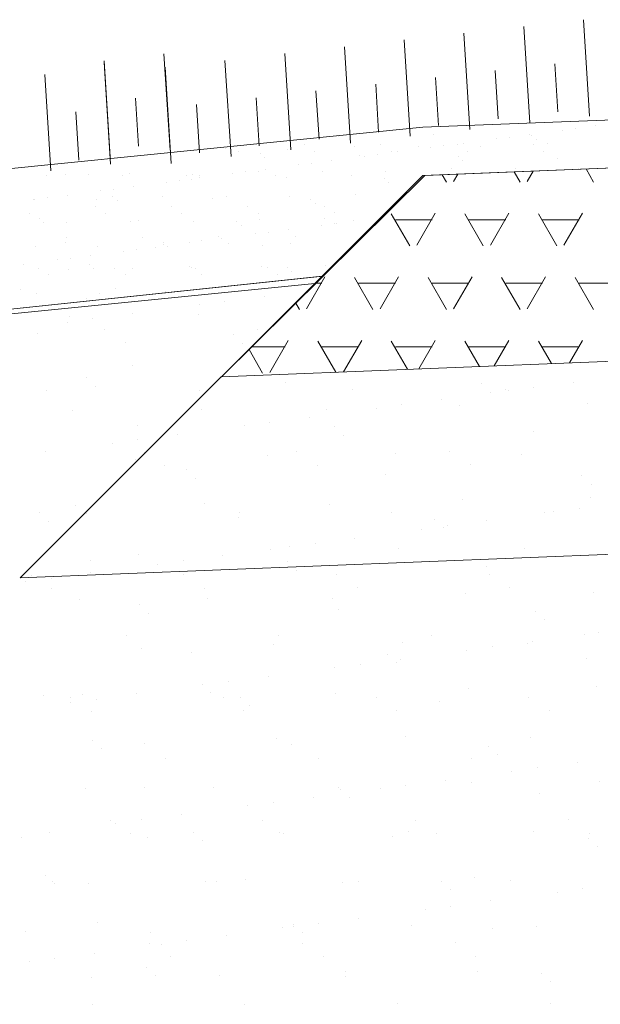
# Model space of a CAD drawing. Header units: metres. Extents: x 561538 to 562530, y 6580867 to 6581188.
# Tile 21 of 78: x 562502.81 to 562503.412, y 6580871.122 to 6580872.143. Entities that reach past the tile are written whole.
import ezdxf

# ---------------------------------------------------------------- set-up
doc = ezdxf.new("R2010")
doc.units = ezdxf.units.M
doc.layers.add('KLM_horisontaal', color=154, linetype='Continuous', lineweight=9)
doc.layers.add('KLM_lõige', color=7, linetype='Continuous', lineweight=9)

msp = doc.modelspace()

# ---------------------------------------------------------------- linework, layer by layer
at = {"layer": 'KLM_horisontaal', "color": 0}
for p, q in [((562503.4777, 6580872.0414), (562503.2277, 6580872.0314)), ((562503.2277, 6580872.0314), (562501.9677, 6580871.9054)), ((562503.4797, 6580871.9915), (562503.2297, 6580871.9815)), ((562503.2277, 6580871.9814), (562502.8107, 6580871.5644)), ((562503.1158, 6580871.8695), (562501.9677, 6580871.7547)), ((562503.4877, 6580871.7916), (562503.0192, 6580871.7729)), ((562503.4957, 6580871.5918), (562502.8107, 6580871.5644))]:
    msp.add_line(p, q, dxfattribs=at)
at = {"layer": 'KLM_lõige', "color": 3}
for p, q in [((562503.4004, 6580872.0431), (562503.3941, 6580872.1429)), ((562503.4004, 6580872.0431), (562503.3941, 6580872.1429)), ((562503.3385, 6580872.0361), (562503.3322, 6580872.1359)), ((562503.3385, 6580872.0361), (562503.3322, 6580872.1359)), ((562503.2147, 6580872.0221), (562503.2085, 6580872.1219)), ((562503.2147, 6580872.0221), (562503.2085, 6580872.1219)), ((562503.2766, 6580872.0291), (562503.2703, 6580872.1289)), ((562503.2766, 6580872.0291), (562503.2703, 6580872.1289)), ((562503.1529, 6580872.015), (562503.1466, 6580872.1148)), ((562503.1529, 6580872.015), (562503.1466, 6580872.1148)), ((562502.904, 6580872.0005), (562502.8977, 6580872.1003)), ((562502.9659, 6580872.0076), (562502.9596, 6580872.1074)), ((562503.0291, 6580872.001), (562503.0228, 6580872.1008)), ((562503.0291, 6580872.001), (562503.0228, 6580872.1008)), ((562503.091, 6580872.008), (562503.0847, 6580872.1078)), ((562503.091, 6580872.008), (562503.0847, 6580872.1078)), ((562502.9038, 6580871.9989), (562502.8975, 6580872.0988)), ((562502.9043, 6580871.9933), (562502.898, 6580872.0931)), ((562502.9672, 6580871.994), (562502.9609, 6580872.0938)), ((562503.3058, 6580872.0403), (562503.3027, 6580872.0902)), ((562503.3677, 6580872.0473), (562503.3645, 6580872.0972)), ((562502.8424, 6580871.9863), (562502.8361, 6580872.0861)), ((562502.8424, 6580871.9863), (562502.8361, 6580872.0861)), ((562503.2439, 6580872.0332), (562503.2408, 6580872.0831)), ((562503.1202, 6580872.0192), (562503.117, 6580872.0691)), ((562503.182, 6580872.0262), (562503.1789, 6580872.0761)), ((562502.9332, 6580872.0117), (562502.93, 6580872.0616)), ((562503.0583, 6580872.0122), (562503.0551, 6580872.0621)), ((562502.9964, 6580872.0051), (562502.9932, 6580872.055)), ((562502.8715, 6580871.9975), (562502.8684, 6580872.0474))]:
    msp.add_line(p, q, dxfattribs=at)
at = {"layer": 'KLM_lõige', "color": 34}
for p, q in [((562503.4777, 6580872.0414), (562503.2277, 6580872.0314)), ((562503.2277, 6580872.0314), (562501.9677, 6580871.9054)), ((562503.3726, 6580872.0286), (562503.3726, 6580872.0286)), ((562503.3859, 6580872.0303), (562503.3859, 6580872.0303)), ((562503.3872, 6580872.0377), (562503.3872, 6580872.0377)), ((562503.4065, 6580872.033), (562503.4065, 6580872.033)), ((562503.1405, 6580872.022), (562503.1405, 6580872.022)), ((562503.2389, 6580872.024), (562503.2389, 6580872.024)), ((562503.3043, 6580872.0196), (562503.3043, 6580872.0196)), ((562503.3175, 6580872.0213), (562503.3175, 6580872.0213)), ((562503.3381, 6580872.024), (562503.3381, 6580872.024)), ((562503.3406, 6580872.0231), (562503.3406, 6580872.0231)), ((562503.3452, 6580872.0188), (562503.3452, 6580872.0188)), ((562503.0229, 6580872.009), (562503.0229, 6580872.009)), ((562503.0879, 6580872.0087), (562503.0879, 6580872.0087)), ((562503.105, 6580872.0131), (562503.105, 6580872.0131)), ((562503.1565, 6580872.0112), (562503.1565, 6580872.0112)), ((562503.1841, 6580872.0132), (562503.1841, 6580872.0132)), ((562503.223, 6580872.012), (562503.223, 6580872.012)), ((562503.2359, 6580872.0105), (562503.2359, 6580872.0105)), ((562503.2491, 6580872.0123), (562503.2491, 6580872.0123)), ((562503.2632, 6580872.0133), (562503.2632, 6580872.0133)), ((562503.2698, 6580872.015), (562503.2698, 6580872.015)), ((562503.288, 6580872.0117), (562503.288, 6580872.0117)), ((562503.3423, 6580872.0135), (562503.3423, 6580872.0135)), ((562503.3566, 6580872.0142), (562503.3566, 6580872.0142)), ((562503.0366, 6580872.0061), (562503.0366, 6580872.0061)), ((562503.0594, 6580872.004), (562503.0594, 6580872.004)), ((562503.0641, 6580871.9997), (562503.0641, 6580871.9997)), ((562503.1157, 6580872.0062), (562503.1157, 6580872.0062)), ((562503.1626, 6580872.0017), (562503.1626, 6580872.0017)), ((562503.1675, 6580872.0015), (562503.1675, 6580872.0015)), ((562503.1807, 6580872.0033), (562503.1807, 6580872.0033)), ((562503.1948, 6580872.0064), (562503.1948, 6580872.0064)), ((562503.2014, 6580872.006), (562503.2014, 6580872.006)), ((562503.2642, 6580872.0008), (562503.2642, 6580872.0008)), ((562503.2739, 6580872.0065), (562503.2739, 6580872.0065)), ((562503.353, 6580872.0067), (562503.353, 6580872.0067)), ((562503.3673, 6580871.9986), (562503.3673, 6580871.9986)), ((562503.0647, 6580871.988), (562503.0647, 6580871.988)), ((562503.0992, 6580871.9925), (562503.0992, 6580871.9925)), ((562503.1124, 6580871.9943), (562503.1124, 6580871.9943)), ((562503.133, 6580871.997), (562503.133, 6580871.997)), ((562503.2277, 6580871.9814), (562503.4797, 6580871.9915)), ((562503.2573, 6580871.9882), (562503.2573, 6580871.9882)), ((562503.2689, 6580871.9966), (562503.2689, 6580871.9966)), ((562503.3238, 6580871.989), (562503.3238, 6580871.989)), ((562503.3888, 6580871.9887), (562503.3888, 6580871.9887)), ((562502.8379, 6580871.9811), (562502.8379, 6580871.9811)), ((562502.8572, 6580871.9822), (562502.8572, 6580871.9822)), ((562502.8814, 6580871.9825), (562502.8814, 6580871.9825)), ((562502.917, 6580871.9812), (562502.917, 6580871.9812)), ((562502.9237, 6580871.983), (562502.9237, 6580871.983)), ((562502.9831, 6580871.9817), (562502.9831, 6580871.9817)), ((562502.9878, 6580871.9774), (562502.9878, 6580871.9774)), ((562502.9887, 6580871.9827), (562502.9887, 6580871.9827)), ((562502.9961, 6580871.9814), (562502.9961, 6580871.9814)), ((562502.9963, 6580871.979), (562502.9963, 6580871.979)), ((562503.0308, 6580871.9835), (562503.0308, 6580871.9835)), ((562503.044, 6580871.9853), (562503.044, 6580871.9853)), ((562503.0573, 6580871.9852), (562503.0573, 6580871.9852)), ((562503.0752, 6580871.9815), (562503.0752, 6580871.9815)), ((562503.0862, 6580871.9794), (562503.0862, 6580871.9794)), ((562503.1234, 6580871.8771), (562503.2277, 6580871.9814)), ((562503.1238, 6580871.986), (562503.1238, 6580871.986)), ((562503.1543, 6580871.9817), (562503.1543, 6580871.9817)), ((562503.1878, 6580871.9785), (562503.1878, 6580871.9785)), ((562503.1887, 6580871.9857), (562503.1887, 6580871.9857)), ((562503.2334, 6580871.9818), (562503.2334, 6580871.9818)), ((562502.9073, 6580871.9673), (562502.9073, 6580871.9673)), ((562502.9279, 6580871.97), (562502.9279, 6580871.97)), ((562502.9624, 6580871.9745), (562502.9624, 6580871.9745)), ((562502.9756, 6580871.9763), (562502.9756, 6580871.9763)), ((562503.1925, 6580871.9743), (562503.1925, 6580871.9743)), ((562502.8245, 6580871.957), (562502.8245, 6580871.957)), ((562502.8389, 6580871.9583), (562502.8389, 6580871.9583)), ((562502.8595, 6580871.961), (562502.8595, 6580871.961)), ((562502.8894, 6580871.9567), (562502.8894, 6580871.9567)), ((562502.894, 6580871.9655), (562502.894, 6580871.9655)), ((562502.9067, 6580871.9594), (562502.9067, 6580871.9594)), ((562502.958, 6580871.9592), (562502.958, 6580871.9592)), ((562503.0099, 6580871.9571), (562503.0099, 6580871.9571)), ((562503.0245, 6580871.96), (562503.0245, 6580871.96)), ((562503.0895, 6580871.9597), (562503.0895, 6580871.9597)), ((562503.1581, 6580871.9622), (562503.1581, 6580871.9622)), ((562502.8257, 6580871.9565), (562502.8257, 6580871.9565)), ((562502.8883, 6580871.949), (562502.8883, 6580871.949)), ((562502.9114, 6580871.9551), (562502.9114, 6580871.9551)), ((562502.9673, 6580871.9492), (562502.9673, 6580871.9492)), ((562503.0464, 6580871.9493), (562503.0464, 6580871.9493)), ((562503.1115, 6580871.9563), (562503.1115, 6580871.9563)), ((562503.1162, 6580871.952), (562503.1162, 6580871.952)), ((562503.1255, 6580871.9495), (562503.1255, 6580871.9495)), ((562502.8199, 6580871.9421), (562502.8199, 6580871.9421)), ((562502.8304, 6580871.9371), (562502.8304, 6580871.9371)), ((562502.899, 6580871.9422), (562502.899, 6580871.9422)), ((562502.9781, 6580871.9423), (562502.9781, 6580871.9423)), ((562503.0572, 6580871.9425), (562503.0572, 6580871.9425)), ((562503.0589, 6580871.9362), (562503.0589, 6580871.9362)), ((562503.1254, 6580871.9371), (562503.1254, 6580871.9371)), ((562503.1363, 6580871.9426), (562503.1363, 6580871.9426)), ((562502.835, 6580871.9328), (562502.835, 6580871.9328)), ((562502.8588, 6580871.9332), (562502.8588, 6580871.9332)), ((562502.9253, 6580871.9341), (562502.9253, 6580871.9341)), ((562502.9335, 6580871.9348), (562502.9335, 6580871.9348)), ((562502.9903, 6580871.9338), (562502.9903, 6580871.9338)), ((562503.0351, 6580871.934), (562503.0351, 6580871.934)), ((562503.0398, 6580871.9297), (562503.0398, 6580871.9297)), ((562503.1226, 6580871.9299), (562503.1226, 6580871.9299)), ((562503.1358, 6580871.9316), (562503.1358, 6580871.9316)), ((562503.1383, 6580871.9317), (562503.1383, 6580871.9317)), ((562503.1564, 6580871.9343), (562503.1564, 6580871.9343)), ((562502.8584, 6580871.9175), (562502.8584, 6580871.9175)), ((562502.9375, 6580871.9176), (562502.9375, 6580871.9176)), ((562503.0166, 6580871.9178), (562503.0166, 6580871.9178)), ((562503.0197, 6580871.9163), (562503.0197, 6580871.9163)), ((562503.0542, 6580871.9209), (562503.0542, 6580871.9209)), ((562503.0674, 6580871.9226), (562503.0674, 6580871.9226)), ((562503.0881, 6580871.9253), (562503.0881, 6580871.9253)), ((562503.0957, 6580871.9179), (562503.0957, 6580871.9179)), ((562502.8261, 6580871.9081), (562502.8261, 6580871.9081)), ((562502.8571, 6580871.9125), (562502.8571, 6580871.9125)), ((562502.891, 6580871.9078), (562502.891, 6580871.9078)), ((562502.9513, 6580871.9073), (562502.9513, 6580871.9073)), ((562502.9588, 6580871.9117), (562502.9588, 6580871.9117)), ((562502.9596, 6580871.9103), (562502.9596, 6580871.9103)), ((562502.9635, 6580871.9074), (562502.9635, 6580871.9074)), ((562502.9858, 6580871.9119), (562502.9858, 6580871.9119)), ((562502.999, 6580871.9136), (562502.999, 6580871.9136)), ((562503.0261, 6580871.9111), (562503.0261, 6580871.9111)), ((562503.0619, 6580871.9094), (562503.0619, 6580871.9094)), ((562503.0911, 6580871.9108), (562503.0911, 6580871.9108)), ((562502.8623, 6580871.8956), (562502.8623, 6580871.8956)), ((562502.883, 6580871.8983), (562502.883, 6580871.8983)), ((562502.9175, 6580871.9029), (562502.9175, 6580871.9029)), ((562502.9307, 6580871.9046), (562502.9307, 6580871.9046)), ((562502.8146, 6580871.8893), (562502.8146, 6580871.8893)), ((562502.8297, 6580871.8853), (562502.8297, 6580871.8853)), ((562502.8491, 6580871.8939), (562502.8491, 6580871.8939)), ((562502.8824, 6580871.8894), (562502.8824, 6580871.8894)), ((562502.9088, 6580871.8854), (562502.9088, 6580871.8854)), ((562502.9269, 6580871.8851), (562502.9269, 6580871.8851)), ((562502.9856, 6580871.8871), (562502.9856, 6580871.8871)), ((562502.9879, 6580871.8856), (562502.9879, 6580871.8856)), ((562503.0605, 6580871.8873), (562503.0605, 6580871.8873)), ((562503.067, 6580871.8857), (562503.067, 6580871.8857)), ((562503.0872, 6580871.8863), (562503.0872, 6580871.8863)), ((562503.127, 6580871.8881), (562503.127, 6580871.8881)), ((562501.9677, 6580871.7547), (562503.1234, 6580871.8771)), ((562502.8404, 6580871.8785), (562502.8404, 6580871.8785)), ((562502.8604, 6580871.8843), (562502.8604, 6580871.8843)), ((562502.8871, 6580871.8851), (562502.8871, 6580871.8851)), ((562502.9195, 6580871.8786), (562502.9195, 6580871.8786)), ((562502.9919, 6580871.8848), (562502.9919, 6580871.8848)), ((562502.9986, 6580871.8787), (562502.9986, 6580871.8787)), ((562503.0777, 6580871.8789), (562503.0777, 6580871.8789)), ((562503.0919, 6580871.882), (562503.0919, 6580871.882)), ((562502.9092, 6580871.8648), (562502.9092, 6580871.8648)), ((562502.8108, 6580871.8628), (562502.8108, 6580871.8628)), ((562502.8277, 6580871.8592), (562502.8277, 6580871.8592)), ((562502.8926, 6580871.8588), (562502.8926, 6580871.8588)), ((562502.9612, 6580871.8613), (562502.9612, 6580871.8613)), ((562502.8789, 6580871.8539), (562502.8789, 6580871.8539))]:
    msp.add_line(p, q, dxfattribs=at)
at = {"layer": 'KLM_lõige', "color": 7}
for p, q in [((562503.4767, 6580871.9914), (562503.2297, 6580871.9815)), ((562503.4047, 6580871.9747), (562503.3969, 6580871.9882)), ((562503.2297, 6580871.9815), (562503.0192, 6580871.7729)), ((562503.2523, 6580871.9747), (562503.2479, 6580871.9822)), ((562503.2596, 6580871.9753), (562503.264, 6580871.9829)), ((562503.3285, 6580871.9747), (562503.3224, 6580871.9852)), ((562503.3358, 6580871.9753), (562503.342, 6580871.986)), ((562503.2142, 6580871.9087), (562503.1951, 6580871.9417)), ((562503.2215, 6580871.9093), (562503.2406, 6580871.9423)), ((562503.2904, 6580871.9087), (562503.2713, 6580871.9417)), ((562503.2977, 6580871.9093), (562503.3168, 6580871.9423)), ((562503.3666, 6580871.9087), (562503.3475, 6580871.9417)), ((562503.3739, 6580871.9093), (562503.393, 6580871.9423)), ((562503.1993, 6580871.9356), (562503.2374, 6580871.9356)), ((562503.2755, 6580871.9356), (562503.3136, 6580871.9356)), ((562503.3517, 6580871.9356), (562503.3898, 6580871.9356)), ((562503.1072, 6580871.8433), (562503.1263, 6580871.8763)), ((562503.1761, 6580871.8427), (562503.157, 6580871.8757)), ((562503.1834, 6580871.8433), (562503.2025, 6580871.8763)), ((562503.2523, 6580871.8427), (562503.2332, 6580871.8757)), ((562503.2596, 6580871.8433), (562503.2787, 6580871.8763)), ((562503.3285, 6580871.8427), (562503.3094, 6580871.8757)), ((562503.3358, 6580871.8433), (562503.3549, 6580871.8763)), ((562503.4047, 6580871.8427), (562503.3856, 6580871.8757)), ((562503.1168, 6580871.8697), (562503.1231, 6580871.8697)), ((562503.1612, 6580871.8697), (562503.1993, 6580871.8697)), ((562503.2374, 6580871.8697), (562503.2755, 6580871.8697)), ((562503.3136, 6580871.8697), (562503.3517, 6580871.8697)), ((562503.3898, 6580871.8697), (562503.4279, 6580871.8697)), ((562503.0999, 6580871.8427), (562503.0962, 6580871.8492)), ((562503.0502, 6580871.8037), (562503.085, 6580871.8037)), ((562503.0691, 6580871.7774), (562503.0882, 6580871.8103)), ((562503.1375, 6580871.7776), (562503.1189, 6580871.8097)), ((562503.1231, 6580871.8037), (562503.1612, 6580871.8037)), ((562503.1457, 6580871.778), (562503.1644, 6580871.8103)), ((562503.2119, 6580871.7806), (562503.1951, 6580871.8097)), ((562503.1993, 6580871.8037), (562503.2374, 6580871.8037)), ((562503.2237, 6580871.7811), (562503.2406, 6580871.8103)), ((562503.2864, 6580871.7836), (562503.2713, 6580871.8097)), ((562503.2755, 6580871.8037), (562503.3136, 6580871.8037)), ((562503.3017, 6580871.7842), (562503.3168, 6580871.8103)), ((562503.3609, 6580871.7866), (562503.3475, 6580871.8097)), ((562503.3517, 6580871.8037), (562503.3898, 6580871.8037)), ((562503.3797, 6580871.7873), (562503.393, 6580871.8103)), ((562503.0618, 6580871.7767), (562503.0477, 6580871.8011)), ((562503.0192, 6580871.7729), (562503.4877, 6580871.7916))]:
    msp.add_line(p, q, dxfattribs=at)
at = {"layer": 'KLM_lõige'}
for p, q in [((562503.1245, 6580871.8772), (562501.9677, 6580871.7547)), ((562503.0192, 6580871.7729), (562503.1245, 6580871.8772)), ((562503.0638, 6580871.8564), (562503.0638, 6580871.8564)), ((562502.996, 6580871.8474), (562502.996, 6580871.8474)), ((562503.0225, 6580871.8509), (562503.0225, 6580871.8509)), ((562502.862, 6580871.8353), (562502.862, 6580871.8353)), ((562502.927, 6580871.8384), (562502.927, 6580871.8384)), ((562502.995, 6580871.837), (562502.995, 6580871.837)), ((562502.8593, 6580871.8294), (562502.8593, 6580871.8294)), ((562502.8857, 6580871.8329), (562502.8857, 6580871.8329)), ((562502.8284, 6580871.818), (562502.8284, 6580871.818)), ((562502.898, 6580871.8218), (562502.898, 6580871.8218)), ((562503.0317, 6580871.8163), (562503.0317, 6580871.8163)), ((562503.0562, 6580871.8221), (562503.0562, 6580871.8221)), ((562502.9195, 6580871.8082), (562502.9195, 6580871.8082)), ((562503.041, 6580871.8077), (562503.041, 6580871.8077)), ((562502.9265, 6580871.7845), (562502.9265, 6580871.7845)), ((562503.4877, 6580871.7916), (562503.0192, 6580871.7729)), ((562502.879, 6580871.7717), (562502.879, 6580871.7717)), ((562502.8883, 6580871.7631), (562502.8883, 6580871.7631)), ((562503.0852, 6580871.7672), (562503.0852, 6580871.7672)), ((562503.2885, 6580871.7654), (562503.2885, 6580871.7654)), ((562503.3841, 6580871.767), (562503.3841, 6580871.767)), ((562502.8384, 6580871.7588), (562502.8384, 6580871.7588)), ((562502.9966, 6580871.759), (562502.9966, 6580871.759)), ((562503.1548, 6580871.7593), (562503.1548, 6580871.7593)), ((562503.2979, 6580871.7569), (562503.2979, 6580871.7569)), ((562503.313, 6580871.7596), (562503.313, 6580871.7596)), ((562503.3163, 6580871.7581), (562503.3163, 6580871.7581)), ((562503.3428, 6580871.7616), (562503.3428, 6580871.7616)), ((562503.206, 6580871.7436), (562503.206, 6580871.7436)), ((562503.2473, 6580871.749), (562503.2473, 6580871.749)), ((562503.2653, 6580871.7435), (562503.2653, 6580871.7435)), ((562503.3983, 6580871.7452), (562503.3983, 6580871.7452)), ((562502.8652, 6580871.7375), (562502.8652, 6580871.7375)), ((562502.9982, 6580871.7392), (562502.9982, 6580871.7392)), ((562503.1281, 6580871.7385), (562503.1281, 6580871.7385)), ((562503.1796, 6580871.7401), (562503.1796, 6580871.7401)), ((562502.9325, 6580871.7226), (562502.9325, 6580871.7226)), ((562503.0429, 6580871.7221), (562503.0429, 6580871.7221)), ((562503.0693, 6580871.7256), (562503.0693, 6580871.7256)), ((562503.1106, 6580871.731), (562503.1106, 6580871.731)), ((562502.9739, 6580871.713), (562502.9739, 6580871.713)), ((562503.1358, 6580871.7209), (562503.1358, 6580871.7209)), ((562503.1451, 6580871.7123), (562503.1451, 6580871.7123)), ((562503.3421, 6580871.7164), (562503.3421, 6580871.7164)), ((562502.9061, 6580871.7041), (562502.9061, 6580871.7041)), ((562502.9326, 6580871.7076), (562502.9326, 6580871.7076)), ((562502.8371, 6580871.695), (562502.8371, 6580871.695)), ((562502.9391, 6580871.6946), (562502.9391, 6580871.6946)), ((562503.0669, 6580871.6915), (562503.0669, 6580871.6915)), ((562503.0973, 6580871.6949), (562503.0973, 6580871.6949)), ((562503.1998, 6580871.6932), (562503.1998, 6580871.6932)), ((562503.2555, 6580871.6952), (562503.2555, 6580871.6952)), ((562503.3298, 6580871.6926), (562503.3298, 6580871.6926)), ((562502.9297, 6580871.6866), (562502.9297, 6580871.6866)), ((562503.1187, 6580871.6812), (562503.1187, 6580871.6812)), ((562503.2769, 6580871.6815), (562503.2769, 6580871.6815)), ((562502.9605, 6580871.681), (562502.9605, 6580871.681)), ((562502.9831, 6580871.6763), (562502.9831, 6580871.6763)), ((562503.1893, 6580871.6718), (562503.1893, 6580871.6718)), ((562502.9924, 6580871.6677), (562502.9924, 6580871.6677)), ((562503.3926, 6580871.67), (562503.3926, 6580871.67)), ((562503.402, 6580871.6614), (562503.402, 6580871.6614)), ((562503.0014, 6580871.6413), (562503.0014, 6580871.6413)), ((562503.1313, 6580871.6407), (562503.1313, 6580871.6407)), ((562503.2685, 6580871.6456), (562503.2685, 6580871.6456)), ((562503.4015, 6580871.6473), (562503.4015, 6580871.6473)), ((562502.8304, 6580871.6317), (562502.8304, 6580871.6317)), ((562502.8684, 6580871.6396), (562502.8684, 6580871.6396)), ((562502.8794, 6580871.6315), (562502.8794, 6580871.6315)), ((562503.0376, 6580871.6318), (562503.0376, 6580871.6318)), ((562503.1958, 6580871.6321), (562503.1958, 6580871.6321)), ((562503.354, 6580871.6324), (562503.354, 6580871.6324)), ((562503.3632, 6580871.6327), (562503.3632, 6580871.6327)), ((562503.3896, 6580871.6362), (562503.3896, 6580871.6362)), ((562502.8397, 6580871.6231), (562502.8397, 6580871.6231)), ((562503.0366, 6580871.6272), (562503.0366, 6580871.6272)), ((562503.2399, 6580871.6254), (562503.2399, 6580871.6254)), ((562503.2942, 6580871.6236), (562503.2942, 6580871.6236)), ((562503.2264, 6580871.6147), (562503.2264, 6580871.6147)), ((562503.2493, 6580871.6169), (562503.2493, 6580871.6169)), ((562503.2529, 6580871.6182), (562503.2529, 6580871.6182)), ((562503.1161, 6580871.6002), (562503.1161, 6580871.6002)), ((562503.1574, 6580871.6056), (562503.1574, 6580871.6056)), ((562503.0701, 6580871.5936), (562503.0701, 6580871.5936)), ((562503.0897, 6580871.5967), (562503.0897, 6580871.5967)), ((562503.203, 6580871.5953), (562503.203, 6580871.5953)), ((562503.333, 6580871.5947), (562503.333, 6580871.5947)), ((562502.8839, 6580871.5826), (562502.8839, 6580871.5826)), ((562502.9329, 6580871.5887), (562502.9329, 6580871.5887)), ((562502.9794, 6580871.5822), (562502.9794, 6580871.5822)), ((562503.0207, 6580871.5876), (562503.0207, 6580871.5876)), ((562503.0872, 6580871.5809), (562503.0872, 6580871.5809)), ((562502.884, 6580871.5696), (562502.884, 6580871.5696)), ((562502.953, 6580871.5787), (562502.953, 6580871.5787)), ((562503.0966, 6580871.5723), (562503.0966, 6580871.5723)), ((562503.2935, 6580871.5764), (562503.2935, 6580871.5764)), ((562502.8162, 6580871.5607), (562502.8162, 6580871.5607)), ((562502.8219, 6580871.5671), (562502.8219, 6580871.5671)), ((562502.8427, 6580871.5642), (562502.8427, 6580871.5642)), ((562502.9801, 6580871.5674), (562502.9801, 6580871.5674)), ((562503.1383, 6580871.5677), (562503.1383, 6580871.5677)), ((562503.2965, 6580871.568), (562503.2965, 6580871.568)), ((562502.8433, 6580871.5535), (562502.8433, 6580871.5535)), ((562503.0015, 6580871.5538), (562503.0015, 6580871.5538)), ((562503.1597, 6580871.554), (562503.1597, 6580871.554)), ((562503.3179, 6580871.5543), (562503.3179, 6580871.5543)), ((562503.4047, 6580871.5494), (562503.4047, 6580871.5494)), ((562502.8716, 6580871.5417), (562502.8716, 6580871.5417)), ((562503.0046, 6580871.5434), (562503.0046, 6580871.5434)), ((562503.1345, 6580871.5428), (562503.1345, 6580871.5428)), ((562503.2717, 6580871.5477), (562503.2717, 6580871.5477)), ((562502.9345, 6580871.5363), (562502.9345, 6580871.5363)), ((562503.1408, 6580871.5318), (562503.1408, 6580871.5318)), ((562503.344, 6580871.53), (562503.344, 6580871.53)), ((562502.9438, 6580871.5277), (562502.9438, 6580871.5277)), ((562503.3534, 6580871.5215), (562503.3534, 6580871.5215)), ((562502.9204, 6580871.5043), (562502.9204, 6580871.5043)), ((562503.0786, 6580871.5046), (562503.0786, 6580871.5046)), ((562503.2062, 6580871.4975), (562503.2062, 6580871.4975)), ((562503.2368, 6580871.5049), (562503.2368, 6580871.5049)), ((562503.341, 6580871.4983), (562503.341, 6580871.4983)), ((562503.395, 6580871.5052), (562503.395, 6580871.5052)), ((562503.41, 6580871.5074), (562503.41, 6580871.5074)), ((562502.9361, 6580871.4908), (562502.9361, 6580871.4908)), ((562502.988, 6580871.4872), (562502.988, 6580871.4872)), ((562503.0733, 6580871.4958), (562503.0733, 6580871.4958)), ((562503.2733, 6580871.4894), (562503.2733, 6580871.4894)), ((562503.2997, 6580871.4928), (562503.2997, 6580871.4928)), ((562503.3362, 6580871.4968), (562503.3362, 6580871.4968)), ((562503.1913, 6580871.4854), (562503.1913, 6580871.4854)), ((562503.2043, 6580871.4803), (562503.2043, 6580871.4803)), ((562503.3976, 6580871.481), (562503.3976, 6580871.481)), ((562503.1365, 6580871.4714), (562503.1365, 6580871.4714)), ((562503.163, 6580871.4748), (562503.163, 6580871.4748)), ((562503.2007, 6580871.4769), (562503.2007, 6580871.4769)), ((562503.0262, 6580871.4568), (562503.0262, 6580871.4568)), ((562503.0675, 6580871.4623), (562503.0675, 6580871.4623)), ((562502.9998, 6580871.4534), (562502.9998, 6580871.4534)), ((562503.2749, 6580871.4498), (562503.2749, 6580871.4498)), ((562503.4079, 6580871.4515), (562503.4079, 6580871.4515)), ((562502.8353, 6580871.4426), (562502.8353, 6580871.4426)), ((562502.8629, 6580871.4399), (562502.8629, 6580871.4399)), ((562502.8748, 6580871.4438), (562502.8748, 6580871.4438)), ((562502.8895, 6580871.4388), (562502.8895, 6580871.4388)), ((562502.9308, 6580871.4443), (562502.9308, 6580871.4443)), ((562503.0078, 6580871.4455), (562503.0078, 6580871.4455)), ((562503.0211, 6580871.4402), (562503.0211, 6580871.4402)), ((562503.0386, 6580871.4409), (562503.0386, 6580871.4409)), ((562503.1377, 6580871.4449), (562503.1377, 6580871.4449)), ((562503.1793, 6580871.4405), (562503.1793, 6580871.4405)), ((562503.2449, 6580871.4364), (562503.2449, 6580871.4364)), ((562503.3375, 6580871.4408), (562503.3375, 6580871.4408)), ((562502.8631, 6580871.4353), (562502.8631, 6580871.4353)), ((562502.8843, 6580871.4263), (562502.8843, 6580871.4263)), ((562503.0425, 6580871.4265), (562503.0425, 6580871.4265)), ((562503.048, 6580871.4323), (562503.048, 6580871.4323)), ((562503.2007, 6580871.4268), (562503.2007, 6580871.4268)), ((562503.3589, 6580871.4271), (562503.3589, 6580871.4271)), ((562502.8859, 6580871.3963), (562502.8859, 6580871.3963)), ((562503.0765, 6580871.3979), (562503.0765, 6580871.3979)), ((562503.2094, 6580871.3996), (562503.2094, 6580871.3996)), ((562503.3394, 6580871.399), (562503.3394, 6580871.399)), ((562502.8953, 6580871.3877), (562502.8953, 6580871.3877)), ((562502.9393, 6580871.3929), (562502.9393, 6580871.3929)), ((562503.0922, 6580871.3918), (562503.0922, 6580871.3918)), ((562503.2954, 6580871.39), (562503.2954, 6580871.39)), ((562502.9615, 6580871.3771), (562502.9615, 6580871.3771)), ((562503.1197, 6580871.3774), (562503.1197, 6580871.3774)), ((562503.2779, 6580871.3777), (562503.2779, 6580871.3777)), ((562503.3048, 6580871.3815), (562503.3048, 6580871.3815)), ((562503.3466, 6580871.3675), (562503.3466, 6580871.3675)), ((562503.3879, 6580871.3729), (562503.3879, 6580871.3729)), ((562503.2511, 6580871.3549), (562503.2511, 6580871.3549)), ((562503.3201, 6580871.364), (562503.3201, 6580871.364)), ((562502.878, 6580871.3459), (562502.878, 6580871.3459)), ((562502.9395, 6580871.3472), (562502.9395, 6580871.3472)), ((562503.011, 6580871.3476), (562503.011, 6580871.3476)), ((562503.1409, 6580871.347), (562503.1409, 6580871.347)), ((562503.1427, 6580871.3455), (562503.1427, 6580871.3455)), ((562503.1834, 6580871.346), (562503.1834, 6580871.346)), ((562503.2098, 6580871.3495), (562503.2098, 6580871.3495)), ((562503.2781, 6580871.3519), (562503.2781, 6580871.3519)), ((562503.4111, 6580871.3536), (562503.4111, 6580871.3536)), ((562503.1144, 6580871.3369), (562503.1144, 6580871.3369)), ((562503.1521, 6580871.3369), (562503.1521, 6580871.3369)), ((562503.349, 6580871.341), (562503.349, 6580871.341)), ((562503.0466, 6580871.328), (562503.0466, 6580871.328)), ((562503.0731, 6580871.3315), (562503.0731, 6580871.3315)), ((562502.9776, 6580871.3189), (562502.9776, 6580871.3189)), ((562502.9039, 6580871.3127), (562502.9039, 6580871.3127)), ((562502.9099, 6580871.31), (562502.9099, 6580871.31)), ((562502.9363, 6580871.3135), (562502.9363, 6580871.3135)), ((562503.0621, 6580871.313), (562503.0621, 6580871.313)), ((562503.2203, 6580871.3133), (562503.2203, 6580871.3133)), ((562503.3785, 6580871.3136), (562503.3785, 6580871.3136)), ((562502.8125, 6580871.2957), (562502.8125, 6580871.2957)), ((562502.8409, 6580871.3009), (562502.8409, 6580871.3009)), ((562502.9254, 6580871.299), (562502.9254, 6580871.299)), ((562502.9425, 6580871.2951), (562502.9425, 6580871.2951)), ((562502.99, 6580871.3009), (562502.99, 6580871.3009)), ((562503.0797, 6580871.3), (562503.0797, 6580871.3)), ((562503.0836, 6580871.2993), (562503.0836, 6580871.2993)), ((562503.1963, 6580871.2964), (562503.1963, 6580871.2964)), ((562503.2126, 6580871.3017), (562503.2126, 6580871.3017)), ((562503.2418, 6580871.2996), (562503.2418, 6580871.2996)), ((562503.3426, 6580871.3011), (562503.3426, 6580871.3011)), ((562503.3996, 6580871.2946), (562503.3996, 6580871.2946)), ((562503.4, 6580871.2999), (562503.4, 6580871.2999)), ((562502.9994, 6580871.2923), (562502.9994, 6580871.2923)), ((562503.4089, 6580871.286), (562503.4089, 6580871.286)), ((562502.8373, 6580871.2563), (562502.8373, 6580871.2563)), ((562503.2813, 6580871.2541), (562503.2813, 6580871.2541)), ((562502.8443, 6580871.2496), (562502.8443, 6580871.2496)), ((562502.8467, 6580871.2477), (562502.8467, 6580871.2477)), ((562502.8812, 6580871.248), (562502.8812, 6580871.248)), ((562503.0025, 6580871.2499), (562503.0025, 6580871.2499)), ((562503.0142, 6580871.2497), (562503.0142, 6580871.2497)), ((562503.0436, 6580871.2518), (562503.0436, 6580871.2518)), ((562503.1441, 6580871.2491), (562503.1441, 6580871.2491)), ((562503.1607, 6580871.2502), (562503.1607, 6580871.2502)), ((562503.2468, 6580871.25), (562503.2468, 6580871.25)), ((562503.3189, 6580871.2505), (562503.3189, 6580871.2505)), ((562503.2562, 6580871.2415), (562503.2562, 6580871.2415)), ((562503.367, 6580871.2386), (562503.367, 6580871.2386)), ((562503.3934, 6580871.2421), (562503.3934, 6580871.2421)), ((562503.2567, 6580871.2241), (562503.2567, 6580871.2241)), ((562503.298, 6580871.2295), (562503.298, 6580871.2295)), ((562503.2302, 6580871.2206), (562503.2302, 6580871.2206)), ((562502.8909, 6580871.2072), (562502.8909, 6580871.2072)), ((562503.0829, 6580871.2021), (562503.0829, 6580871.2021)), ((562503.0935, 6580871.2026), (562503.0935, 6580871.2026)), ((562503.0941, 6580871.2055), (562503.0941, 6580871.2055)), ((562503.1199, 6580871.2061), (562503.1199, 6580871.2061)), ((562503.1612, 6580871.2115), (562503.1612, 6580871.2115)), ((562503.2158, 6580871.2038), (562503.2158, 6580871.2038)), ((562503.3458, 6580871.2032), (562503.3458, 6580871.2032)), ((562502.8157, 6580871.1978), (562502.8157, 6580871.1978)), ((562502.9457, 6580871.1972), (562502.9457, 6580871.1972)), ((562503.0245, 6580871.1935), (562503.0245, 6580871.1935)), ((562503.1035, 6580871.1969), (562503.1035, 6580871.1969)), ((562503.3004, 6580871.201), (562503.3004, 6580871.201)), ((562502.945, 6580871.1855), (562502.945, 6580871.1855)), ((562502.9567, 6580871.1846), (562502.9567, 6580871.1846)), ((562502.9832, 6580871.1881), (562502.9832, 6580871.1881)), ((562503.1032, 6580871.1858), (562503.1032, 6580871.1858)), ((562503.2614, 6580871.1861), (562503.2614, 6580871.1861)), ((562502.8877, 6580871.1755), (562502.8877, 6580871.1755)), ((562502.9664, 6580871.1718), (562502.9664, 6580871.1718)), ((562503.1246, 6580871.1721), (562503.1246, 6580871.1721)), ((562503.2828, 6580871.1724), (562503.2828, 6580871.1724)), ((562502.82, 6580871.1666), (562502.82, 6580871.1666)), ((562502.8464, 6580871.1701), (562502.8464, 6580871.1701)), ((562502.9414, 6580871.1609), (562502.9414, 6580871.1609)), ((562502.9508, 6580871.1523), (562502.9508, 6580871.1523)), ((562503.0174, 6580871.1519), (562503.0174, 6580871.1519)), ((562503.1473, 6580871.1512), (562503.1473, 6580871.1512)), ((562503.1477, 6580871.1564), (562503.1477, 6580871.1564)), ((562503.2845, 6580871.1562), (562503.2845, 6580871.1562)), ((562503.351, 6580871.1546), (562503.351, 6580871.1546)), ((562502.8844, 6580871.1502), (562502.8844, 6580871.1502)), ((562503.3603, 6580871.1461), (562503.3603, 6580871.1461)), ((562502.8853, 6580871.1224), (562502.8853, 6580871.1224)), ((562503.0435, 6580871.1227), (562503.0435, 6580871.1227)), ((562503.2017, 6580871.123), (562503.2017, 6580871.123)), ((562503.3599, 6580871.1233), (562503.3599, 6580871.1233))]:
    msp.add_line(p, q, dxfattribs=at)

doc.saveas('drawing.dxf')
